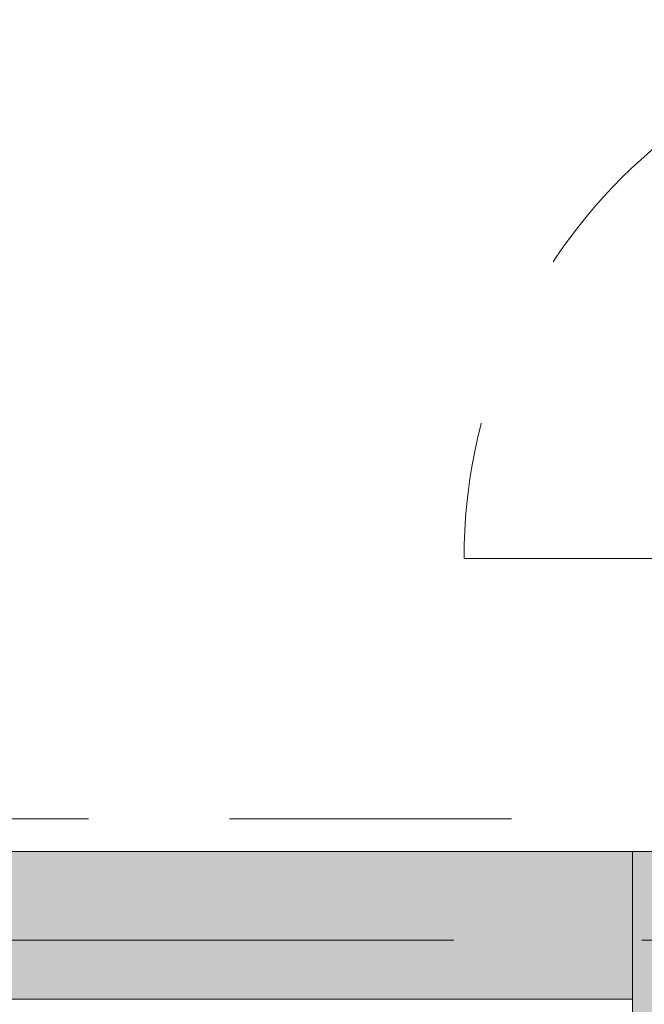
# Model space of a CAD drawing. Header units: centimetres. Extents: x -2424 to 1783, y 5 to 2907.
# Tile 15 of 99: x -731 to -626, y 1357 to 1524. Entities that reach past the tile are written whole.
import ezdxf

# ---------------------------------------------------------------- set-up
doc = ezdxf.new("R2010")
doc.units = ezdxf.units.CM
for name, pattern in [('Dash', [60, 30, -30]), ('Hidden', [71.4375, 47.625, -23.8125]), ('Oś', [222.25, 127, -31.75, 31.75, -31.75])]:
    doc.linetypes.add(name, pattern=pattern)
for name, color, linetype, lineweight in [('A-DETL', 90, 'Continuous', 9), ('A-DOOR', 31, 'Continuous', 13), ('A-DOOR-HDLN', 31, 'Dash', 9), ('A-WALL', 113, 'Continuous', 13), ('S-COLS', 52, 'Continuous', 13), ('S-GRID', 1, 'Continuous', 13)]:
    doc.layers.add(name, color=color, linetype=linetype, lineweight=lineweight)
doc.layers.add('A-WALL-PATT', color=111, linetype='Continuous', lineweight=13, plot=False)

msp = doc.modelspace()

# ---------------------------------------------------------------- hatches: boundary and pattern name
at = {"layer": 'S-COLS', "lineweight": 9}
msp.add_hatch(color=251, dxfattribs=at).paths.add_polyline_path([(-597.62, 1353.33), (-597.62, 1383.33), (-627.62, 1383.33), (-627.62, 1353.33)], flags=0)

# ---------------------------------------------------------------- linework, layer by layer
at = {"layer": 'A-DETL', "color": 251, "linetype": 'Hidden', "lineweight": 9}
msp.add_line((-576.62, 1388.83), (-1227.62, 1388.83), dxfattribs=at)
at = {"layer": 'A-DOOR', "color": 251, "lineweight": 9}
msp.add_line((-656.07, 1432.83), (-564.97, 1432.83), dxfattribs=at)
at = {"layer": 'A-DOOR-HDLN', "color": 251, "lineweight": 9}
msp.add_arc((-564.97, 1432.83), 91.09, 90, 180, dxfattribs=at)
at = {"layer": 'A-WALL', "color": 251, "lineweight": 9}
for p, q in [((-627.62, 1383.33), (-1197.62, 1383.33)), ((-1197.62, 1358.33), (-627.62, 1358.33))]:
    msp.add_line(p, q, dxfattribs=at)
at = {"layer": 'A-WALL-PATT', "color": 251, "linetype": 'Continuous', "lineweight": 9, "extrusion": (0, 0, -1)}
for points in [[(628.18, 1358.33), (1197.62, 1383.33), (1197.62, 1358.33)], [(1197.62, 1383.33), (628.18, 1358.33), (627.62, 1383.33)], [(627.62, 1383.33), (628.18, 1358.33), (627.62, 1358.33)]]:
    msp.add_solid(points, dxfattribs=at)
at = {"layer": 'S-COLS', "color": 251, "lineweight": 9}
for p, q in [((-597.62, 1383.33), (-627.62, 1383.33)), ((-627.62, 1383.33), (-627.62, 1353.33))]:
    msp.add_line(p, q, dxfattribs=at)
at = {"layer": 'S-GRID', "color": 251, "linetype": 'Oś', "lineweight": 9}
msp.add_line((1342.46, 1368.33), (-1368.76, 1368.33), dxfattribs=at)

doc.saveas('drawing.dxf')
